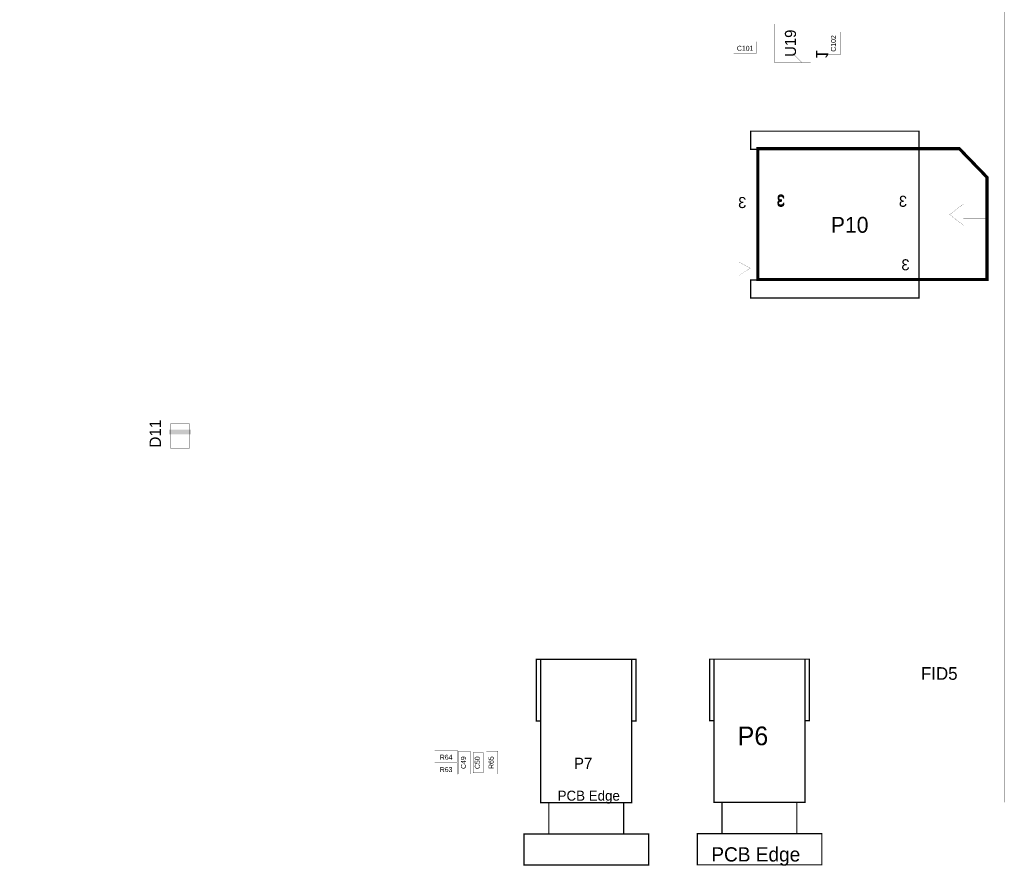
# Model space of a CAD drawing. Extents: x -12.6 to 12.6, y -11.1 to 11.1.
# Tile 4 of 5: x 0.2 to 12.6, y -11.1 to -0.4. Entities that reach past the tile are written whole.
import ezdxf
from ezdxf.enums import TextEntityAlignment as Align

# ---------------------------------------------------------------- set-up
doc = ezdxf.new("R2010")
doc.units = 0
for name, color, linetype in [('ASSEMBLY_OUTLIN', 15, 'CONTINUOUS'), ('ASSEMBLY_REF_DE', 15, 'CONTINUOUS'), ('BOARD_OUTLINE', 10, 'CONTINUOUS')]:
    doc.layers.add(name, color=color, linetype=linetype)
doc.styles.add('STYLE_1', font='TXT', dxfattribs={"height": 0.2})
doc.styles.add('STYLE_10', font='TXT', dxfattribs={"height": 0.125984})
doc.styles.add('STYLE_20', font='TXT', dxfattribs={"height": 0.23622})
doc.styles.add('STYLE_21', font='TXT', dxfattribs={"height": 0.144})
doc.styles.add('STYLE_22', font='TXT', dxfattribs={"height": 0.141732})
doc.styles.add('STYLE_29', font='TXT', dxfattribs={"height": 0.140157})
doc.styles.add('STYLE_3', font='TXT', dxfattribs={"height": 0.16})
doc.styles.add('STYLE_5', font='TXT', dxfattribs={"height": 0.062992})
doc.styles.add('STYLE_6', font='TXT', dxfattribs={"height": 0.062992})
doc.styles.add('STYLE_7', font='TXT', dxfattribs={"height": 0.140157})
doc.styles.add('STYLE_8', font='TXT', dxfattribs={"height": 0.15748})
doc.styles.add('STYLE_9', font='TXT', dxfattribs={"height": 0.18})

msp = doc.modelspace()

# ---------------------------------------------------------------- linework, layer by layer
at = {"layer": 'ASSEMBLY_OUTLIN'}
for points, const_width in [([(10.152, -0.946), (10.152, -0.458), (9.696, -0.458), (9.696, -0.946), (10.152, -0.946)], 0.002), ([(10.525, -0.849), (10.525, -0.56), (10.379, -0.56), (10.379, -0.849), (10.525, -0.849)], 0.002), ([(9.468, -0.827), (9.468, -0.681), (9.18, -0.681), (9.18, -0.827), (9.468, -0.827)], 0.002), ([(9.806, -0.946), (9.924, -0.828), (10.042, -0.946)], 0.002), ([(11.521, -3.924), (9.395, -3.924), (9.395, -3.696), (9.487, -3.696), (9.487, -2.043), (9.395, -2.043), (9.395, -1.814), (11.521, -1.814), (11.521, -3.924)], 0.0157), ([(9.484, -3.688), (9.484, -2.035), (12.031, -2.035), (12.381, -2.397), (12.381, -3.688), (9.484, -3.688)], 0.0394), ([(12.381, -2.917), (12.082, -2.917), (12.082, -3.003), (11.909, -2.869), (12.082, -2.735), (12.082, -2.822), (12.381, -2.822), (12.381, -2.917)], 0.002), ([(9.389, -3.546), (9.247, -3.641), (9.247, -3.468), (9.389, -3.546)], 0.002), ([(2.302, -5.82), (2.302, -5.512), (2.062, -5.512), (2.062, -5.82), (2.302, -5.82)], 0.00472), ([(6.741, -9.272), (6.741, -8.492), (6.686, -8.492), (6.686, -9.272), (6.741, -9.272)], 0.0157), ([(7.891, -10.303), (7.891, -8.492), (6.741, -8.492), (6.741, -10.303), (7.891, -10.303)], 0.0157), ([(7.946, -9.272), (7.946, -8.492), (7.891, -8.492), (7.891, -9.272), (7.946, -9.272)], 0.0157), ([(8.931, -9.268), (8.931, -8.489), (8.876, -8.489), (8.876, -9.268), (8.931, -9.268)], 0.0157), ([(10.081, -10.3), (10.081, -8.489), (8.931, -8.489), (8.931, -10.3), (10.081, -10.3)], 0.0157), ([(10.136, -9.268), (10.136, -8.489), (10.081, -8.489), (10.081, -9.268), (10.136, -9.268)], 0.0157), ([(5.69, -9.79), (5.69, -9.644), (5.401, -9.644), (5.401, -9.79), (5.69, -9.79)], 0.002), ([(5.849, -9.941), (5.849, -9.653), (5.702, -9.653), (5.702, -9.941), (5.849, -9.941)], 0.002), ([(6.015, -9.926), (6.015, -9.67), (5.887, -9.67), (5.887, -9.926), (6.015, -9.926)], 0.004), ([(6.199, -9.941), (6.199, -9.653), (6.053, -9.653), (6.053, -9.941), (6.199, -9.941)], 0.002), ([(5.69, -9.946), (5.69, -9.8), (5.401, -9.8), (5.401, -9.946), (5.69, -9.946)], 0.002), ([(7.789, -10.697), (7.789, -10.303), (6.844, -10.303), (6.844, -10.697), (7.789, -10.697)], 0.0157), ([(9.978, -10.693), (9.978, -10.3), (9.033, -10.3), (9.033, -10.693), (9.978, -10.693)], 0.0157), ([(8.104, -11.092), (8.104, -10.699), (6.529, -10.699), (6.529, -11.092), (8.104, -11.092)], 0.0157), ([(10.293, -11.089), (10.293, -10.695), (8.719, -10.695), (8.719, -11.089), (10.293, -11.089)], 0.0157)]:
    msp.add_lwpolyline(points, dxfattribs=dict(at, const_width=const_width))
msp.add_solid([(2.042, -5.646), (2.042, -5.586), (2.322, -5.646), (2.322, -5.586)], dxfattribs=at)
at = {"layer": 'BOARD_OUTLINE', "const_width": 0.002}
msp.add_lwpolyline([(12.598, -10.3), (12.598, 11.092), (-12.598, 11.092), (-12.598, -10.3), (12.598, -10.3)], dxfattribs=at)

# ---------------------------------------------------------------- texts
at = {"layer": 'ASSEMBLY_OUTLIN', "style": 'STYLE_8', "text_generation_flag": 2}
msp.add_text('1', height=0.157, rotation=270, dxfattribs=at).set_placement((10.297, -0.844), align=Align.MIDDLE_CENTER)
at = {"layer": 'ASSEMBLY_OUTLIN', "style": 'STYLE_7', "text_generation_flag": 2}
for p in [(9.776, -2.684), (9.288, -2.716), (9.776, -2.7), (11.319, -2.7), (11.351, -3.503)]:
    msp.add_text('3', height=0.14, dxfattribs=at).set_placement(p, align=Align.MIDDLE_CENTER)
at = {"layer": 'ASSEMBLY_OUTLIN', "style": 'STYLE_10'}
msp.add_text('PCB Edge', height=0.126, dxfattribs=at).set_placement((7.348, -10.215), align=Align.MIDDLE_CENTER)
at = {"layer": 'ASSEMBLY_OUTLIN', "style": 'STYLE_9'}
msp.add_text('PCB Edge', height=0.18, dxfattribs=at).set_placement((8.897, -10.867), align=Align.TOP_LEFT)
at = {"layer": 'ASSEMBLY_REF_DE'}
for s, height, style, p in [('U19', 0.1402, 'STYLE_29', (9.897, -0.702)), ('C102', 0.063, 'STYLE_5', (10.44, -0.705)), ('D11', 0.144, 'STYLE_21', (1.87, -5.638)), ('C49', 0.063, 'STYLE_5', (5.764, -9.797)), ('C50', 0.063, 'STYLE_5', (5.939, -9.798)), ('R65', 0.063, 'STYLE_5', (6.114, -9.797))]:
    msp.add_text(s, height=height, rotation=90, dxfattribs=dict(at, style=style)).set_placement(p, align=Align.MIDDLE_CENTER)
for s, height, style, p in [('C101', 0.063, 'STYLE_6', (9.324, -0.766)), ('P10', 0.2, 'STYLE_1', (10.645, -2.998)), ('FID5', 0.16, 'STYLE_3', (11.777, -8.67)), ('P6', 0.2362, 'STYLE_20', (9.423, -9.459)), ('R64', 0.063, 'STYLE_6', (5.545, -9.729)), ('P7', 0.1417, 'STYLE_22', (7.277, -9.806)), ('R63', 0.063, 'STYLE_6', (5.545, -9.885))]:
    msp.add_text(s, height=height, dxfattribs=dict(at, style=style)).set_placement(p, align=Align.MIDDLE_CENTER)

doc.saveas('drawing.dxf')
